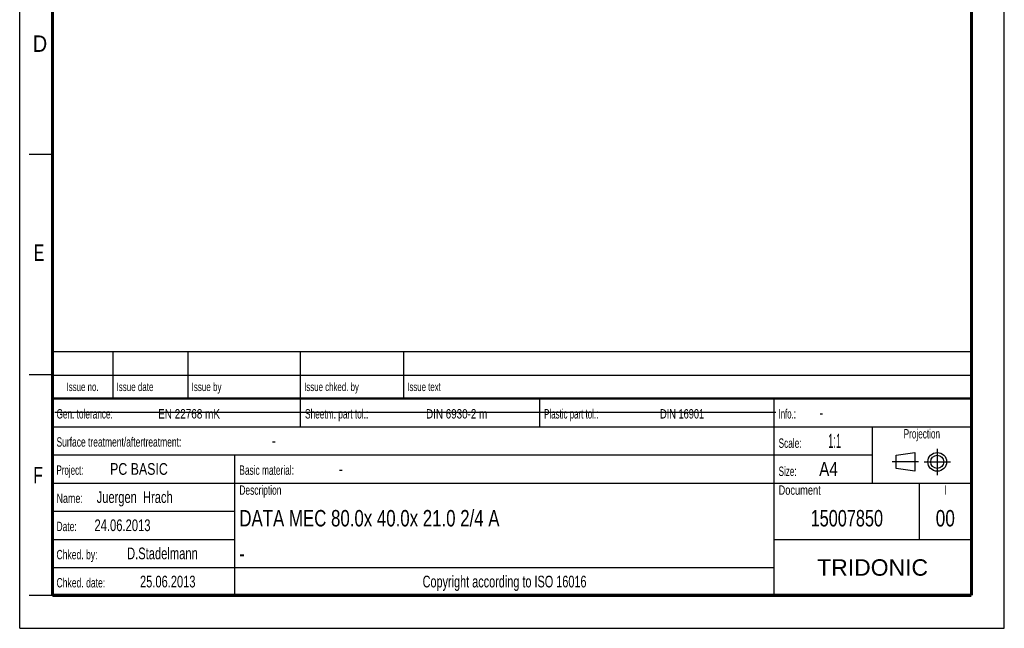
# Model space of a CAD drawing. Header units: millimetres. Extents: x 0 to 210, y 0 to 297.
# Tile 1 of 4: x 0 to 210, y 0 to 130. Entities that reach past the tile are written whole.
import ezdxf
from ezdxf.enums import TextEntityAlignment as Align

# ---------------------------------------------------------------- set-up
doc = ezdxf.new("R2010")
doc.units = ezdxf.units.MM
doc.header["$LTSCALE"] = 19.36
doc.linetypes.add('CENTER', pattern=[0.6, 0.375, -0.075, 0.075, -0.075])
doc.layers.get('0').update_dxf_attribs({"linetype": 'CONTINUOUS'})
doc.layers.add('DEFAULT_1', color=7, linetype='CENTER')
doc.layers.add('Z_NOTICE', color=7, linetype='CONTINUOUS')
doc.styles.add('TEXTSTYLE_2', font='txt', dxfattribs={"width": 0.75})
doc.styles.add('TEXTSTYLE_4', font='arial.ttf')

# ---------------------------------------------------------------- blocks, each defined once
blk = doc.blocks.new('SYMBOL_2_BL0', base_point=(192.31, 35.47))
at = {"color": 2, "linetype": 'CONTINUOUS'}
for p, q in [((186.91, 36.87), (190.91, 37.47)), ((186.91, 34.07), (186.91, 36.87)), ((190.91, 37.47), (190.91, 33.47)), ((190.91, 33.47), (186.91, 34.07))]:
    blk.add_line(p, q, dxfattribs=at)
for radius in [2, 1.4]:
    blk.add_circle((195.71, 35.47), radius, dxfattribs=at)
at = {"layer": 'DEFAULT_1', "color": 2, "linetype": 'CENTER'}
for p, q in [((195.71, 38.27), (195.71, 32.67)), ((191.71, 35.47), (186.11, 35.47)), ((192.91, 35.47), (198.5, 35.47))]:
    blk.add_line(p, q, dxfattribs=at)

msp = doc.modelspace()

# ---------------------------------------------------------------- linework, layer by layer
at = {"color": 2, "linetype": 'CONTINUOUS'}
for p, q in [((0, 0), (0, 297)), ((210, 0), (210, 297)), ((7, 101), (2, 101)), ((6.9136, 48.9602), (6.9136, 58.9602)), ((6.9136, 58.9602), (202.9136, 58.9602)), ((19.9136, 48.9602), (19.9136, 58.9602)), ((35.9136, 48.9602), (35.9136, 58.9602)), ((59.9136, 48.9602), (59.9136, 58.9602)), ((81.9136, 48.9602), (81.9136, 58.9602)), ((202.9136, 48.9602), (202.9136, 58.9602)), ((7, 54), (2, 54)), ((6.9136, 53.9602), (202.9136, 53.9602)), ((6.9135, 6.9601), (6.9135, 48.9601)), ((6.9135, 48.9601), (202.9135, 48.9601)), ((6.9136, 48.9602), (202.9136, 48.9602)), ((59.9135, 42.9601), (59.9135, 48.9601)), ((110.9135, 42.9601), (110.9135, 48.9601)), ((160.9135, 6.9601), (160.9135, 48.9601)), ((202.9135, 6.9601), (202.9135, 48.9601)), ((6.9135, 42.9601), (202.9135, 42.9601)), ((181.9135, 30.9601), (181.9135, 42.9601)), ((6.9135, 36.9601), (181.9135, 36.9601)), ((45.9135, 6.9601), (45.9135, 36.9601)), ((6.9135, 30.9601), (202.9135, 30.9601)), ((191.9135, 18.9601), (191.9135, 30.9601)), ((6.9135, 24.9601), (45.9135, 24.9601)), ((6.9135, 18.9601), (45.9135, 18.9601)), ((160.9135, 18.9601), (202.9135, 18.9601)), ((6.9135, 12.9601), (160.9135, 12.9601)), ((7, 7), (2, 7)), ((6.9135, 6.9601), (202.9135, 6.9601)), ((0, 0), (210, 0))]:
    msp.add_line(p, q, dxfattribs=at)
at = {"color": 7, "linetype": 'CONTINUOUS'}
msp.add_line((7.4681, 46.0424), (161.2681, 46.0424), dxfattribs=at)
for points, const_width in [([(7, 7), (7, 290)], 0.7), ([(203, 7), (203, 290)], 0.7), ([(7, 49), (203, 49)], 0.5), ([(7, 7), (203, 7)], 0.7)]:
    msp.add_lwpolyline(points, dxfattribs=dict(at, const_width=const_width))

# ---------------------------------------------------------------- block references
at = {"color": 2, "linetype": 'CONTINUOUS'}
msp.add_blockref('SYMBOL_2_BL0', (192.3051, 35.4697), dxfattribs=at)

# ---------------------------------------------------------------- texts
at = {"color": 5, "linetype": 'CONTINUOUS', "style": 'TEXTSTYLE_2'}
for s, width, p in [('D', 0.904762, (2.8073, 122.8572)), ('E', 0.714286, (3.0025, 78.3025)), ('F', 0.714286, (2.9222, 30.897))]:
    msp.add_text(s, height=3.5, dxfattribs=dict(at, width=width)).set_placement(p)
at = {"layer": 'Z_NOTICE', "color": 5, "linetype": 'CONTINUOUS', "style": 'TEXTSTYLE_2'}
for s, height, width, p in [('Issue date ', 1.8, 0.707792, (20.6636, 50.5602)), ('Issue by ', 1.8, 0.71164, (36.6636, 50.5602)), ('Issue chked. by', 1.8, 0.698413, (60.6636, 50.5602)), ('Issue text ', 1.8, 0.694805, (82.6636, 50.5602)), ('Gen. tolerance:', 2, 0.657143, (7.851, 44.7101)), ('EN 22768 mK', 2, 0.792208, (29.5296, 44.7101)), ('Sheetm. part tol.:', 2, 0.662698, (60.851, 44.7101)), ('DIN 6930-2 m', 2, 0.78373, (86.6725, 44.7101)), ('Plastic part tol.:', 2, 0.632275, (111.851, 44.7101)), ('DIN 16901', 2, 0.73545, (136.5772, 44.7101)), ('Info.: ', 2, 0.622449, (161.851, 44.7101)), ('-', 2.5, 0.714286, (170.5653, 44.7101)), ('Surface treatment/aftertreatment: ', 2, 0.67577, (7.851, 38.7101)), ('Scale:  ', 2, 0.660714, (161.851, 38.4601)), ('1:1', 3, 0.5, (172.4225, 38.4601)), ('-', 2.5, 0.714286, (53.8034, 38.7101)), ('Project: ', 2, 0.634921, (7.851, 32.7101)), ('PC BASIC', 2.5, 0.78869, (19.2796, 32.7101)), ('Basic material: ', 2, 0.66369, (46.851, 32.7101)), ('-', 2.5, 0.714286, (68.0891, 32.7101)), ('Size: ', 2, 0.646825, (161.851, 32.4601)), (' A4', 3, 0.809524, (169.613, 32.4601)), ('Juergen  Hrach', 2.5, 0.709184, (16.4225, 26.7101)), ('Description', 2, 0.670996, (46.851, 28.4601)), ('Document', 2, 0.738095, (161.851, 28.4601)), ('Name: ', 2, 0.714286, (7.851, 26.7101)), ('24.06.2013', 2.5, 0.714286, (15.9463, 20.7101)), ('Date: ', 2, 0.674603, (7.851, 20.7101)), ('Chked. by: ', 2, 0.683983, (7.851, 14.7101)), ('D.Stadelmann', 2.5, 0.712302, (22.8987, 14.7101)), ('Chked. date: ', 2, 0.684982, (7.851, 8.7101)), ('25.06.2013', 2.5, 0.707143, (25.6606, 8.7101))]:
    msp.add_text(s, height=height, dxfattribs=dict(at, width=width)).set_placement(p)
for s, height, width, p in [('Issue no.', 1.8, 0.698413, (13.4136, 50.5602)), ('Projection', 2, 0.652381, (192.4135, 40.4601)), ('I', 2, 0.642857, (197.4135, 28.4601)), ('Copyright according to ISO 16016', 2.5, 0.694196, (103.4135, 8.7101))]:
    msp.add_text(s, height=height, dxfattribs=dict(at, width=width)).set_placement(p, align=Align.CENTER)
at = {"layer": 'Z_NOTICE', "color": 7, "linetype": 'CONTINUOUS', "style": 'TEXTSTYLE_2'}
for s, width, p in [('DATA MEC 80.0x 40.0x 21.0 2/4 A', 0.767281, (46.851, 21.7101)), ('-', 0.714286, (46.851, 14.2101))]:
    msp.add_text(s, height=3.5, dxfattribs=dict(at, width=width)).set_placement(p)
for s, width, p in [('15007850', 0.741071, (176.4135, 21.7101)), ('00', 0.785714, (197.4135, 21.7101))]:
    msp.add_text(s, height=3.5, dxfattribs=dict(at, width=width)).set_placement(p, align=Align.CENTER)
at = {"layer": 'Z_NOTICE', "color": 5, "linetype": 'CONTINUOUS', "style": 'TEXTSTYLE_4'}
msp.add_text('TRIDONIC', height=3.5, dxfattribs=at).set_placement((181.9135, 11.2101), align=Align.CENTER)

doc.saveas('drawing.dxf')
